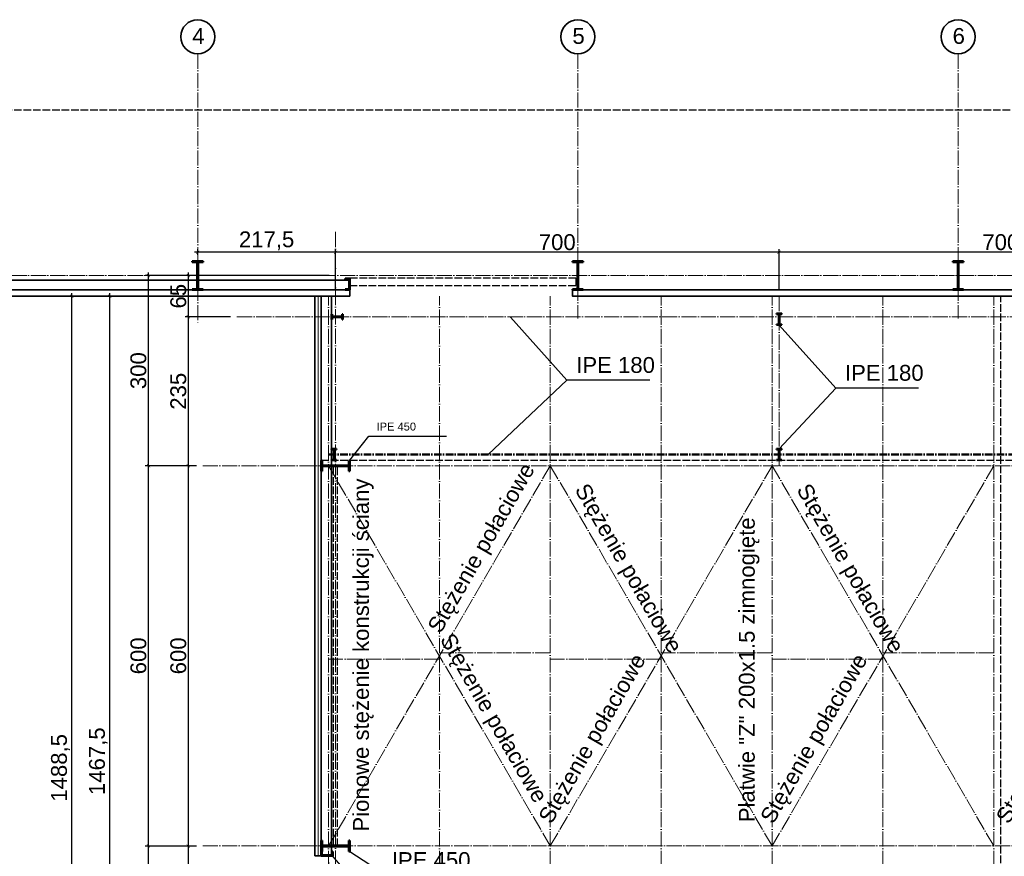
# Model space of a CAD drawing. Header units: millimetres. Extents: x 470 to 12498, y 432 to 3069.
# Tile 3 of 6: x 2122 to 3676, y 1630 to 2950. Entities that reach past the tile are written whole.
import ezdxf

# ---------------------------------------------------------------- set-up
doc = ezdxf.new("R2010")
doc.units = ezdxf.units.MM
for name, pattern in [('ACAD_ISO02W100', [15, 12, -3]), ('ACAD_ISO04W100', [30.5, 24, -3, 0.5, -3]), ('ACAD_ISO10W100', [18.5, 12, -3, 0.5, -3])]:
    doc.linetypes.add(name, pattern=pattern)
for name, color, linetype, lineweight in [('fundamenty', 6, 'Continuous', 50), ('krawędzie', 3, 'Continuous', 35), ('kreskowanie', 1, 'Continuous', 15), ('ocieplenie', 8, 'BATTING', 18), ('osie budynku', 9, 'ACAD_ISO04W100', 20), ('osie elem.konstr', 8, 'ACAD_ISO10W100', 50), ('przerywane', 3, 'ACAD_ISO02W100', 25), ('stolarka', 5, 'Continuous', 35), ('wymiary', 2, 'Continuous', 25)]:
    doc.layers.add(name, color=color, linetype=linetype, lineweight=lineweight)
doc.layers.add('tekst', color=2, linetype='Continuous')
doc.styles.add('arial 12.5', font='arial.ttf', dxfattribs={"height": 12.5})
doc.styles.add('arial25', font='arial.ttf', dxfattribs={"height": 25})
doc.linetypes.add('BATTING', pattern='A,0.0001,-0.1,[134,ltypeshp.shx,S=0.1,R=0,X=-0.1,Y=0],-0.2,[134,ltypeshp.shx,S=0.1,R=180,X=0.1,Y=0],-0.1', length=0.4001)
doc.dimstyles.new('wymiar25', dxfattribs={"dimtxt": 25, "dimasz": 5, "dimexe": 5, "dimexo": 10, "dimgap": 3, "dimtad": 1, "dimdec": 1, "dimtxsty": 'arial25', "dimblk": 'ARCHTICK', "dimcen": 5, "dimdle": 5, "dimclrd": 256, "dimclre": 256, "dimclrt": 256, "dimazin": 2, "dimtfac": 1, "dimtdec": 1, "dimtmove": 1, "dimatfit": 3, "dimldrblk": 'ARCHTICK', "dimfxl": 1, "dimlwd": -1, "dimlwe": -1, "dimarcsym": 0})

# ---------------------------------------------------------------- blocks, each defined once
blk = doc.blocks.new('IPE450')
at = {"layer": 'fundamenty'}
for p, q in [((5244.6, 5292.9), (5244.6, 5291.6)), ((5261.6, 5292.9), (5244.6, 5292.9)), ((5252.5, 5291.6), (5244.6, 5291.6)), ((5252.5, 5249.1), (5252.5, 5291.6)), ((5261.6, 5291.6), (5253.7, 5291.6)), ((5253.7, 5249.1), (5253.7, 5291.6)), ((5261.6, 5291.6), (5261.6, 5292.9)), ((5244.6, 5249.1), (5252.5, 5249.1)), ((5244.6, 5249.1), (5244.6, 5247.9)), ((5244.6, 5247.9), (5261.6, 5247.9)), ((5253.7, 5249.1), (5261.6, 5249.1)), ((5261.6, 5247.9), (5261.6, 5249.1))]:
    blk.add_line(p, q, dxfattribs=at)
blk = doc.blocks.new('IPE180')
at = {"layer": 'fundamenty'}
for p, q in [((578.7, 4573.8), (578.7, 4582)), ((578.7, 4582), (579.7, 4582)), ((579.7, 4573.8), (578.7, 4573.8)), ((579.7, 4578.4), (579.7, 4582)), ((579.7, 4578.4), (595.7, 4578.4)), ((579.7, 4577.4), (595.7, 4577.4)), ((579.7, 4573.8), (579.7, 4577.4)), ((595.7, 4582), (596.7, 4582)), ((595.7, 4582), (595.7, 4578.4)), ((595.7, 4577.4), (595.7, 4573.8)), ((596.7, 4573.8), (595.7, 4573.8)), ((596.7, 4582), (596.7, 4573.8))]:
    blk.add_line(p, q, dxfattribs=at)
blk = doc.blocks.new('C180')
at = {"layer": 'fundamenty'}
for p, q in [((2652.7, 3134.7), (2645.7, 3134.7)), ((2645.7, 3134.7), (2645.7, 3133.7)), ((2651.7, 3133.7), (2645.7, 3133.7)), ((2651.7, 3117.7), (2651.7, 3133.7)), ((2652.7, 3133.7), (2652.7, 3134.7)), ((2652.7, 3117.7), (2652.7, 3133.7)), ((2652.7, 3133.7), (2652.7, 3133.7)), ((2645.7, 3117.7), (2651.7, 3117.7)), ((2645.7, 3117.7), (2645.7, 3116.7)), ((2645.7, 3116.7), (2652.7, 3116.7)), ((2652.7, 3117.7), (2652.7, 3117.7)), ((2652.7, 3116.7), (2652.7, 3117.7))]:
    blk.add_line(p, q, dxfattribs=at)
blk = doc.blocks.new('_ArchTick')
at = {"color": 0, "linetype": 'ByBlock', "const_width": 0.15}
blk.add_lwpolyline([(-0.5, -0.5), (0.5, 0.5)], dxfattribs=at)
blk = doc.blocks.new('*D69')
at = {"layer": 'Defpoints', "color": 0, "transparency": 16777216}
for p in [(2325.7, 1646.2), (2411.4, 1646.2), (2411.4, 1046.2)]:
    blk.add_point(p, dxfattribs=at)
at = {"layer": 'wymiary', "transparency": 16777216}
for p, q in [((2325.7, 1041.2), (2325.7, 1651.2)), ((2401.4, 1646.2), (2320.7, 1646.2)), ((2401.4, 1046.2), (2320.7, 1046.2))]:
    blk.add_line(p, q, dxfattribs=at)
at = {"layer": 'wymiary', "transparency": 16777216, "xscale": 5, "yscale": 5, "zscale": 5}
for p, rotation in [((2325.7, 1646.2), 90), ((2325.7, 1046.2), 270)]:
    blk.add_blockref('_ArchTick', p, dxfattribs=dict(at, rotation=rotation))
at = {"layer": 'wymiary', "transparency": 16777216, "insert": (2309.9, 1346.2), "char_height": 25, "attachment_point": 5, "rotation": 90, "style": 'arial25'}
blk.add_mtext('600', dxfattribs=at)
blk = doc.blocks.new('*D70')
at = {"layer": 'Defpoints', "color": 0, "transparency": 16777216}
for p in [(2325.7, 2246.2), (2411.4, 2246.2), (2411.4, 1646.2)]:
    blk.add_point(p, dxfattribs=at)
at = {"layer": 'wymiary', "transparency": 16777216}
for p, q in [((2401.4, 2246.2), (2320.7, 2246.2)), ((2325.7, 1641.2), (2325.7, 2251.2)), ((2401.4, 1646.2), (2320.7, 1646.2))]:
    blk.add_line(p, q, dxfattribs=at)
at = {"layer": 'wymiary', "transparency": 16777216, "xscale": 5, "yscale": 5, "zscale": 5}
for p, rotation in [((2325.7, 2246.2), 90), ((2325.7, 1646.2), 270)]:
    blk.add_blockref('_ArchTick', p, dxfattribs=dict(at, rotation=rotation))
at = {"layer": 'wymiary', "transparency": 16777216, "insert": (2309.9, 1946.2), "char_height": 25, "attachment_point": 5, "rotation": 90, "style": 'arial25'}
blk.add_mtext('600', dxfattribs=at)
blk = doc.blocks.new('*D58')
at = {"layer": 'Defpoints', "color": 0, "transparency": 16777216}
for p in [(2264.7, 2513.7), (2411.4, 2513.7), (2411.4, 1046.2)]:
    blk.add_point(p, dxfattribs=at)
at = {"layer": 'wymiary', "transparency": 16777216}
for p, q in [((2264.7, 1041.2), (2264.7, 2518.7)), ((2401.4, 2513.7), (2259.7, 2513.7)), ((2401.4, 1046.2), (2259.7, 1046.2))]:
    blk.add_line(p, q, dxfattribs=at)
at = {"layer": 'wymiary', "transparency": 16777216, "xscale": 5, "yscale": 5, "zscale": 5}
for p, rotation in [((2264.7, 2513.7), 90), ((2264.7, 1046.2), 270)]:
    blk.add_blockref('_ArchTick', p, dxfattribs=dict(at, rotation=rotation))
at = {"layer": 'wymiary', "transparency": 16777216, "insert": (2246.7, 1780), "char_height": 25, "attachment_point": 5, "rotation": 90, "style": 'arial25'}
blk.add_mtext('1467,5', dxfattribs=at)
blk = doc.blocks.new('*D59')
at = {"layer": 'Defpoints', "color": 0, "transparency": 16777216}
for p in [(2204.8, 2513.7), (2583.4, 2513.7), (2583.4, 1025.2)]:
    blk.add_point(p, dxfattribs=at)
at = {"layer": 'wymiary', "transparency": 16777216}
for p, q in [((2204.8, 1020.2), (2204.8, 2518.7)), ((2573.4, 2513.7), (2199.8, 2513.7)), ((2573.4, 1025.2), (2199.8, 1025.2))]:
    blk.add_line(p, q, dxfattribs=at)
at = {"layer": 'wymiary', "transparency": 16777216, "xscale": 5, "yscale": 5, "zscale": 5}
for p, rotation in [((2204.8, 2513.7), 90), ((2204.8, 1025.2), 270)]:
    blk.add_blockref('_ArchTick', p, dxfattribs=dict(at, rotation=rotation))
at = {"layer": 'wymiary', "transparency": 16777216, "insert": (2186.8, 1769.5), "char_height": 25, "attachment_point": 5, "rotation": 90, "style": 'arial25'}
blk.add_mtext('1488,5', dxfattribs=at)
blk = doc.blocks.new('*D60')
at = {"layer": 'Defpoints', "color": 0, "transparency": 16777216}
for p in [(2325.7, 2546.2), (2411.4, 2546.2), (2411.4, 2246.2)]:
    blk.add_point(p, dxfattribs=at)
at = {"layer": 'wymiary', "transparency": 16777216}
for p, q in [((2325.7, 2241.2), (2325.7, 2551.2)), ((2401.4, 2546.2), (2320.7, 2546.2)), ((2401.4, 2246.2), (2320.7, 2246.2))]:
    blk.add_line(p, q, dxfattribs=at)
at = {"layer": 'wymiary', "transparency": 16777216, "xscale": 5, "yscale": 5, "zscale": 5}
for p, rotation in [((2325.7, 2546.2), 90), ((2325.7, 2246.2), 270)]:
    blk.add_blockref('_ArchTick', p, dxfattribs=dict(at, rotation=rotation))
at = {"layer": 'wymiary', "transparency": 16777216, "insert": (2309.9, 2396.2), "char_height": 25, "attachment_point": 5, "rotation": 90, "style": 'arial25'}
blk.add_mtext('300', dxfattribs=at)
blk = doc.blocks.new('*D86')
at = {"layer": 'Defpoints', "color": 0, "transparency": 16777216}
for p in [(3320.9, 2583), (3320.9, 2513.7), (4020.9, 2486.2)]:
    blk.add_point(p, dxfattribs=at)
at = {"layer": 'wymiary', "transparency": 16777216}
for p, q in [((4025.9, 2583), (3315.9, 2583)), ((3320.9, 2523.7), (3320.9, 2588)), ((4020.9, 2496.2), (4020.9, 2588))]:
    blk.add_line(p, q, dxfattribs=at)
at = {"layer": 'wymiary', "transparency": 16777216, "xscale": 5, "yscale": 5, "zscale": 5, "rotation": 180}
blk.add_blockref('_ArchTick', (3320.9, 2583), dxfattribs=at)
at = {"layer": 'wymiary', "transparency": 16777216, "xscale": 5, "yscale": 5, "zscale": 5}
blk.add_blockref('_ArchTick', (4020.9, 2583), dxfattribs=at)
at = {"layer": 'wymiary', "transparency": 16777216, "insert": (3670.9, 2598.8), "char_height": 25, "attachment_point": 5, "style": 'arial25'}
blk.add_mtext('700', dxfattribs=at)
blk = doc.blocks.new('*D87')
at = {"layer": 'Defpoints', "color": 0, "transparency": 16777216}
for p in [(2620.9, 2583), (2620.9, 2513.7), (3320.9, 2513.7)]:
    blk.add_point(p, dxfattribs=at)
at = {"layer": 'wymiary', "transparency": 16777216}
for p, q in [((3325.9, 2583), (2615.9, 2583)), ((2620.9, 2523.7), (2620.9, 2588)), ((3320.9, 2523.7), (3320.9, 2588))]:
    blk.add_line(p, q, dxfattribs=at)
at = {"layer": 'wymiary', "transparency": 16777216, "xscale": 5, "yscale": 5, "zscale": 5, "rotation": 180}
blk.add_blockref('_ArchTick', (2620.9, 2583), dxfattribs=at)
at = {"layer": 'wymiary', "transparency": 16777216, "xscale": 5, "yscale": 5, "zscale": 5}
blk.add_blockref('_ArchTick', (3320.9, 2583), dxfattribs=at)
at = {"layer": 'wymiary', "transparency": 16777216, "insert": (2970.9, 2598.8), "char_height": 25, "attachment_point": 5, "style": 'arial25'}
blk.add_mtext('700', dxfattribs=at)
blk = doc.blocks.new('*D88')
at = {"layer": 'Defpoints', "color": 0, "transparency": 16777216}
for p in [(2403.4, 2583), (2403.4, 2568.7), (2620.9, 2513.7)]:
    blk.add_point(p, dxfattribs=at)
at = {"layer": 'wymiary', "transparency": 16777216}
for p, q in [((2625.9, 2583), (2398.4, 2583)), ((2403.4, 2578.7), (2403.4, 2588)), ((2620.9, 2523.7), (2620.9, 2588))]:
    blk.add_line(p, q, dxfattribs=at)
at = {"layer": 'wymiary', "transparency": 16777216, "xscale": 5, "yscale": 5, "zscale": 5, "rotation": 180}
blk.add_blockref('_ArchTick', (2403.4, 2583), dxfattribs=at)
at = {"layer": 'wymiary', "transparency": 16777216, "xscale": 5, "yscale": 5, "zscale": 5}
blk.add_blockref('_ArchTick', (2620.9, 2583), dxfattribs=at)
at = {"layer": 'wymiary', "transparency": 16777216, "insert": (2512.2, 2601.1), "char_height": 25, "attachment_point": 5, "style": 'arial25'}
blk.add_mtext('217,5', dxfattribs=at)
blk = doc.blocks.new('*D94')
at = {"layer": 'Defpoints', "color": 0, "transparency": 16777216}
for p in [(2784.9, 1646.2), (2609.9, 1630.7), (2784.9, 1512.6)]:
    blk.add_point(p, dxfattribs=at)
at = {"layer": 'wymiary', "transparency": 16777216}
for p, q in [((2784.9, 1636.2), (2784.9, 1507.6)), ((2609.9, 1620.7), (2609.9, 1507.6)), ((2604.9, 1512.6), (2789.9, 1512.6))]:
    blk.add_line(p, q, dxfattribs=at)
at = {"layer": 'wymiary', "transparency": 16777216, "xscale": 5, "yscale": 5, "zscale": 5, "rotation": 180}
blk.add_blockref('_ArchTick', (2609.9, 1512.6), dxfattribs=at)
at = {"layer": 'wymiary', "transparency": 16777216, "xscale": 5, "yscale": 5, "zscale": 5}
blk.add_blockref('_ArchTick', (2784.9, 1512.6), dxfattribs=at)
at = {"layer": 'wymiary', "transparency": 16777216, "insert": (2697.4, 1528.4), "char_height": 25, "attachment_point": 5, "style": 'arial25'}
blk.add_mtext('175', dxfattribs=at)
blk = doc.blocks.new('*D107')
at = {"layer": 'Defpoints', "color": 0, "transparency": 16777216}
for p in [(2620.9, 2546.2), (2388.6, 2481.2), (2465.3, 2481.2)]:
    blk.add_point(p, dxfattribs=at)
at = {"layer": 'wymiary', "transparency": 16777216}
for p, q in [((2388.6, 2551.2), (2388.6, 2476.2)), ((2610.9, 2546.2), (2383.6, 2546.2)), ((2455.3, 2481.2), (2383.6, 2481.2))]:
    blk.add_line(p, q, dxfattribs=at)
at = {"layer": 'wymiary', "transparency": 16777216, "xscale": 5, "yscale": 5, "zscale": 5}
for p, rotation in [((2388.6, 2546.2), 90), ((2388.6, 2481.2), 270)]:
    blk.add_blockref('_ArchTick', p, dxfattribs=dict(at, rotation=rotation))
at = {"layer": 'wymiary', "transparency": 16777216, "insert": (2372.9, 2513.7), "char_height": 25, "attachment_point": 5, "rotation": 90, "style": 'arial25'}
blk.add_mtext('65', dxfattribs=at)
blk = doc.blocks.new('*D108')
at = {"layer": 'Defpoints', "color": 0, "transparency": 16777216}
for p in [(2465.3, 2481.2), (2388.6, 2246.2), (2411.4, 2246.2)]:
    blk.add_point(p, dxfattribs=at)
at = {"layer": 'wymiary', "transparency": 16777216}
for p, q in [((2455.3, 2481.2), (2383.6, 2481.2)), ((2388.6, 2486.2), (2388.6, 2241.2)), ((2401.4, 2246.2), (2383.6, 2246.2))]:
    blk.add_line(p, q, dxfattribs=at)
at = {"layer": 'wymiary', "transparency": 16777216, "xscale": 5, "yscale": 5, "zscale": 5}
for p, rotation in [((2388.6, 2481.2), 90), ((2388.6, 2246.2), 270)]:
    blk.add_blockref('_ArchTick', p, dxfattribs=dict(at, rotation=rotation))
at = {"layer": 'wymiary', "transparency": 16777216, "insert": (2372.9, 2363.7), "char_height": 25, "attachment_point": 5, "rotation": 90, "style": 'arial25'}
blk.add_mtext('235', dxfattribs=at)
blk = doc.blocks.new('*D65')
at = {"layer": 'Defpoints', "color": 0, "transparency": 16777216}
for p in [(2411.4, 2246.2), (2388.6, 1646.2), (2411.4, 1646.2)]:
    blk.add_point(p, dxfattribs=at)
at = {"layer": 'wymiary', "transparency": 16777216}
for p, q in [((2401.4, 2246.2), (2383.6, 2246.2)), ((2388.6, 2251.2), (2388.6, 1641.2)), ((2401.4, 1646.2), (2383.6, 1646.2))]:
    blk.add_line(p, q, dxfattribs=at)
at = {"layer": 'wymiary', "transparency": 16777216, "xscale": 5, "yscale": 5, "zscale": 5}
for p, rotation in [((2388.6, 2246.2), 90), ((2388.6, 1646.2), 270)]:
    blk.add_blockref('_ArchTick', p, dxfattribs=dict(at, rotation=rotation))
at = {"layer": 'wymiary', "transparency": 16777216, "insert": (2372.9, 1946.2), "char_height": 25, "attachment_point": 5, "rotation": 90, "style": 'arial25'}
blk.add_mtext('600', dxfattribs=at)
blk = doc.blocks.new('*D66')
at = {"layer": 'Defpoints', "color": 0, "transparency": 16777216}
for p in [(2411.4, 1646.2), (2388.6, 1046.2), (2411.4, 1046.2)]:
    blk.add_point(p, dxfattribs=at)
at = {"layer": 'wymiary', "transparency": 16777216}
for p, q in [((2388.6, 1651.2), (2388.6, 1041.2)), ((2401.4, 1646.2), (2383.6, 1646.2)), ((2401.4, 1046.2), (2383.6, 1046.2))]:
    blk.add_line(p, q, dxfattribs=at)
at = {"layer": 'wymiary', "transparency": 16777216, "xscale": 5, "yscale": 5, "zscale": 5}
for p, rotation in [((2388.6, 1646.2), 90), ((2388.6, 1046.2), 270)]:
    blk.add_blockref('_ArchTick', p, dxfattribs=dict(at, rotation=rotation))
at = {"layer": 'wymiary', "transparency": 16777216, "insert": (2372.9, 1346.2), "char_height": 25, "attachment_point": 5, "rotation": 90, "style": 'arial25'}
blk.add_mtext('600', dxfattribs=at)

msp = doc.modelspace()

# ---------------------------------------------------------------- linework, layer by layer
at = {"layer": 'Defpoints'}
msp.add_line((2632.43, 2481.24), (2614.43, 2481.24), dxfattribs=at)
at = {"layer": 'krawędzie'}
for p, q in [((1804.06, 2538.74), (2402.81, 2538.74)), ((2404.06, 2538.74), (2642.43, 2538.74)), ((1883.43, 2513.74), (2323.43, 2513.74)), ((2598.93, 1630.74), (2588.43, 1630.74))]:
    msp.add_line(p, q, dxfattribs=at)
for points in [[(597.43, 2807.47), (597.43, 2523.74), (2643.43, 2523.74), (2643.43, 2513.74), (587.43, 2513.74), (587.43, 2807.47)], [(4809.43, 2807.47), (4809.43, 2523.74), (2994.93, 2523.74), (2994.93, 2513.74), (3523.43, 2513.74)], [(4819.43, 2807.47), (4819.43, 2513.74), (3343.53, 2513.74)], [(2588.43, 1630.74), (2588.43, 2513.74)], [(2598.43, 1630.74), (2598.43, 2513.74)], [(2614.43, 1630.74), (2614.43, 2513.74)]]:
    msp.add_lwpolyline(points, dxfattribs=at)
at = {"layer": 'ocieplenie'}
msp.add_line((2593.68, 1630.74), (2593.68, 2513.74), dxfattribs=at)
at = {"layer": 'osie budynku'}
for p, q in [((2403.43, 2896.24), (2403.43, 2471.23)), ((3003.43, 2896.24), (3003.43, 2478.74)), ((3603.43, 2896.24), (3603.43, 2478.74)), ((2620.93, 944.24), (2620.93, 2615.87)), ((523.63, 2546.24), (4853.43, 2546.24)), ((2609.93, 1035.24), (2609.93, 2513.74)), ((2784.93, 1035.24), (2784.93, 2513.74)), ((2959.93, 1035.24), (2959.93, 2513.74)), ((3134.93, 1035.24), (3134.93, 2513.74)), ((3309.93, 1035.24), (3309.93, 2513.74)), ((3320.93, 2246.24), (3320.93, 2513.74)), ((3484.93, 1035.24), (3484.93, 2513.74)), ((3659.93, 1035.24), (3659.93, 2513.74)), ((2465.33, 2481.24), (4835.9, 2481.24)), ((2411.43, 2246.24), (4791.43, 2246.24)), ((2609.93, 2246.24), (2959.93, 1646.24)), ((2959.93, 2246.24), (2609.93, 1646.24)), ((2959.93, 2246.24), (3309.93, 1646.24)), ((3309.93, 2246.24), (2959.93, 1646.24)), ((3309.93, 2246.24), (3659.93, 1646.24)), ((3659.93, 2246.24), (3309.93, 1646.24)), ((2959.93, 1951.24), (2784.93, 1951.24)), ((3309.93, 1951.24), (3134.93, 1951.24)), ((3659.93, 1951.24), (3484.93, 1951.24)), ((2784.93, 1941.24), (2609.93, 1941.24)), ((3134.93, 1941.24), (2959.93, 1941.24)), ((3484.93, 1941.24), (3309.93, 1941.24)), ((2411.43, 1646.24), (4791.43, 1646.24))]:
    msp.add_line(p, q, dxfattribs=at)
at = {"layer": 'osie elem.konstr'}
msp.add_line((2609.93, 2263.74), (4731.93, 2263.74), dxfattribs=at)
at = {"layer": 'przerywane'}
for p, q in [((538.59, 2807.47), (5256.11, 2807.47)), ((3670.93, 944.24), (3670.93, 2513.74)), ((2598.43, 2254.74), (4743.43, 2254.74)), ((2617.93, 1646.24), (2617.93, 2246.24)), ((2623.93, 1646.24), (2623.93, 2246.24))]:
    msp.add_line(p, q, dxfattribs=at)
msp.add_lwpolyline([(3000.21, 2530), (2643.72, 2530), (2643.72, 2542.45), (3000.21, 2542.45)], close=True, dxfattribs=at)
at = {"layer": 'stolarka'}
for centre in [(2403.43, 2923.09), (3003.43, 2923.09), (3603.43, 2923.09)]:
    msp.add_circle(centre, 26.85, dxfattribs=at)
at = {"layer": 'tekst'}
msp.add_line((2673.66, 2292.64), (2796.15, 2292.64), dxfattribs=at)
at = {"layer": 'wymiary'}
for p, q in [((2896.88, 2480.58), (2986.25, 2381.02)), ((3320.93, 2468.24), (3410.3, 2368.68)), ((2986.25, 2381.02), (2862, 2263.74)), ((3117.17, 2381.02), (2986.25, 2381.02)), ((3410.3, 2368.68), (3320.93, 2272.74)), ((3541.22, 2368.68), (3410.3, 2368.68)), ((2643.43, 2254.74), (2673.66, 2292.64)), ((2643.43, 1637.74), (2697.58, 1602.4)), ((2615.43, 1630.74), (2668.8, 1568.79))]:
    msp.add_line(p, q, dxfattribs=at)

# ---------------------------------------------------------------- block references
at = {"layer": 'krawędzie'}
for p in [(-2249.66, -2724.12), (-2249.66, -2724.12), (-1649.66, -2724.12), (-1649.66, -2724.12)]:
    msp.add_blockref('IPE450', p, dxfattribs=at)
at = {"layer": 'kreskowanie'}
for p, rotation in [((3211.14, 7059.09), 180), ((-1256.93, 3064.95), 270), ((-1959.33, 2851.45), 270), ((-1256.93, 2851.45), 270)]:
    msp.add_blockref('IPE180', p, dxfattribs=dict(at, rotation=rotation))
at = {"layer": 'osie budynku'}
msp.add_blockref('C180', (-9.28, -592.98), dxfattribs=at)
at = {"layer": 'osie budynku', "xscale": -1, "rotation": 90}
msp.add_blockref('C180', (5733.15, 4283.45), dxfattribs=at)
at = {"layer": 'wymiary'}
msp.add_blockref('IPE450', (-2849.66, -2724.12), dxfattribs=at)
at = {"layer": 'wymiary', "rotation": 270}
for p in [(-2649.43, 7499.32), (-2649.43, 6899.32)]:
    msp.add_blockref('IPE450', p, dxfattribs=at)

# ---------------------------------------------------------------- texts
at = {"layer": 'tekst'}
for s, height, style, p in [('6', 25, 'arial25', (3594.81, 2911.75)), ('4', 25, 'arial25', (2394.81, 2911.75)), ('5', 25, 'arial25', (2994.81, 2911.75)), ('IPE 180', 25, 'arial25', (3000.79, 2392.66)), ('IPE 180', 25, 'arial25', (3424.84, 2380.31)), ('IPE 450', 12.5, 'arial 12.5', (2685.84, 2301.74)), ('IPE 450', 25, 'arial25', (2709.76, 1611.51))]:
    msp.add_text(s, height=height, dxfattribs=dict(at, style=style)).set_placement(p)
at = {"layer": 'tekst', "style": 'arial25'}
for s, rotation, p in [('Stężenie połaciowe', 60.14894, (2786.5, 1979.93)), ('Pionowe stężenie konstrukcji ściany', 90, (2673.62, 1668.98)), ('Stężenie połaciowe', 299.99354, (2997.79, 2208.69)), ('Płatwie "Z" 200x1.5 zimnogięte', 90, (3282.49, 1683.76)), ('Stężenie połaciowe', 299.99354, (3347.79, 2208.69)), ('Stężenie połaciowe', 60.14894, (2961.5, 1679.31)), ('Stężenie połaciowe', 60.14894, (3311.5, 1679.31)), ('Stężenie połaciowe', 60.14894, (3683.5, 1679.31)), ('Stężenie połaciowe', 299.99354, (2785.07, 1972.39))]:
    msp.add_text(s, height=25, rotation=rotation, dxfattribs=at).set_placement(p)

# ---------------------------------------------------------------- dimensions: what is measured, and where the dimension line sits
at = {"layer": 'wymiary'}
for base, p1, p2, picture, middle in [((2403.43, 2583.03), (2620.93, 2513.74), (2403.43, 2568.74), '*D88', (2512.18, 2601.06)), ((2620.93, 2583.03), (3320.93, 2513.74), (2620.93, 2513.74), '*D87', (2970.93, 2598.8)), ((3320.93, 2583.03), (4020.93, 2486.24), (3320.93, 2513.74), '*D86', (3670.93, 2598.8)), ((2784.93, 1512.6), (2609.93, 1630.74), (2784.93, 1646.24), '*D94', (2697.43, 1528.37))]:
    dim = msp.add_linear_dim(base=base, p1=p1, p2=p2, dimstyle='wymiar25', dxfattribs=at)
    dim.commit()
    dim.dimension.update_dxf_attribs({"geometry": picture, "text_midpoint": middle})
for base, p1, p2, picture, middle in [((2325.66, 2546.24), (2411.43, 2246.24), (2411.43, 2546.24), '*D60', (2309.89, 2396.24)), ((2388.62, 2481.24), (2620.93, 2546.24), (2465.33, 2481.24), '*D107', (2372.86, 2513.74)), ((2204.78, 2513.74), (2583.43, 1025.24), (2583.43, 2513.74), '*D59', (2186.76, 1769.49)), ((2264.75, 2513.74), (2411.43, 1046.24), (2411.43, 2513.74), '*D58', (2246.72, 1779.99)), ((2388.62, 2246.24), (2465.33, 2481.24), (2411.43, 2246.24), '*D108', (2372.85, 2363.74)), ((2325.66, 2246.24), (2411.43, 1646.24), (2411.43, 2246.24), '*D70', (2309.9, 1946.24)), ((2388.62, 1646.24), (2411.43, 2246.24), (2411.43, 1646.24), '*D65', (2372.86, 1946.24)), ((2325.66, 1646.24), (2411.43, 1046.24), (2411.43, 1646.24), '*D69', (2309.9, 1346.24)), ((2388.62, 1046.24), (2411.43, 1646.24), (2411.43, 1046.24), '*D66', (2372.86, 1346.24))]:
    dim = msp.add_linear_dim(base=base, p1=p1, p2=p2, angle=90, dimstyle='wymiar25', dxfattribs=at)
    dim.commit()
    dim.dimension.update_dxf_attribs({"geometry": picture, "text_midpoint": middle})

doc.saveas('drawing.dxf')
